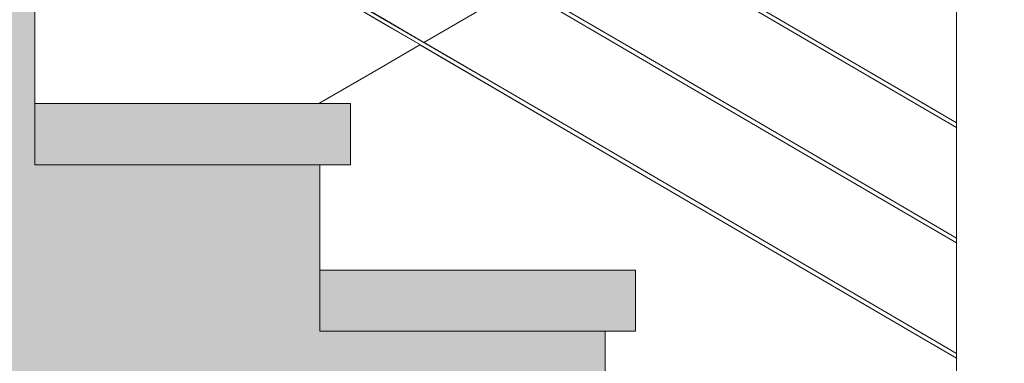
# Model space of a CAD drawing. Header units: millimetres. Extents: x -126680 to -83680, y 18016 to 39016.
# Tile 43 of 121: x -110314 to -109347, y 27094 to 27431. Entities that reach past the tile are written whole.
import ezdxf

# ---------------------------------------------------------------- set-up
doc = ezdxf.new("R2010")
doc.units = ezdxf.units.MM
doc.header["$MEASUREMENT"] = 0
doc.linetypes.add('Wipeout_Contour', pattern=[1000, 0, -1000])
doc.layers.add('Nowe_Konstrukcja - Schody', color=7, linetype='Continuous')
doc.layers.add('Nowe_Konstrukcja - Ściany zew', color=7, linetype='Continuous')
for name, color, linetype, lineweight, true_color in [('Nowe_Konstrukcja - Schody_Nr_pióra__101', 250, 'Continuous', 13, 0x333333), ('Nowe_Konstrukcja - Schody_Nr_pióra__116', 7, 'Continuous', 13, 0xcccccc), ('Nowe_Konstrukcja - Stropy_Nr_pióra__23', 7, 'Continuous', 13, 0x858585)]:
    doc.layers.add(name, color=color, linetype=linetype, lineweight=lineweight, true_color=true_color)
doc.layers.add('Nowe_Konstrukcja - Schody_Nr_pióra__3', color=7, linetype='Continuous', lineweight=13)
doc.layers.add('Nowe_Konstrukcja - Stropy_Nr_pióra__21', color=7, linetype='Continuous', lineweight=20)

msp = doc.modelspace()

# ---------------------------------------------------------------- wipeouts: each hides what was drawn before it
at = {"color": 254, "linetype": 'Wipeout_Contour', "lineweight": 0, "ltscale": 454489.358115}
msp.add_wipeout([(-110238.98, 27452.28), (-110298.98, 27452.28), (-110298.98, 27348.64), (-110238.98, 27348.64)], dxfattribs=at).dxf.layer = 'Nowe_Konstrukcja - Schody'
at = {"color": 254, "linetype": 'Wipeout_Contour', "lineweight": 0, "ltscale": 4052792.909742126}
msp.add_wipeout([(-109958.98, 27384.27), (-110019.95, 27348.64), (-109988.98, 27348.64), (-109988.98, 27288.64), (-110018.98, 27288.64), (-110018.98, 27185.01), (-109708.98, 27185.01), (-109708.98, 27125.01), (-109738.98, 27125.01), (-109738.98, 27021.37), (-109428.98, 27021.37), (-109428.98, 26961.37), (-109458.98, 26961.37), (-109458.98, 26857.73), (-109148.98, 26857.73), (-109148.98, 26797.73), (-109178.98, 26797.73), (-109178.98, 26694.1), (-108868.98, 26694.1), (-108868.98, 26634.1), (-108898.98, 26634.1), (-108898.98, 26530.46), (-108588.98, 26530.46), (-108588.98, 26470.46), (-108618.98, 26470.46), (-108618.98, 26366.83), (-108443.98, 26366.83), (-108443.98, 26543.41), (-108869.99, 26792.37), (-109149.99, 26956.01), (-109343.98, 27069.38), (-109343.98, 26857.74), (-109393.98, 26857.74), (-109393.98, 27098.6), (-109709.99, 27283.28), (-109920.89, 27406.53)], dxfattribs=at).dxf.layer = 'Nowe_Konstrukcja - Ściany zew'

# ---------------------------------------------------------------- next in the draw order: linework, layer by layer
at = {"layer": 'Nowe_Konstrukcja - Schody_Nr_pióra__3', "color": 7, "linetype": 'Continuous', "lineweight": 13}
for p, q in [((-110298.98, 27348.64), (-110298.98, 27452.28)), ((-110018.98, 27185.01), (-110018.98, 27288.64))]:
    msp.add_line(p, q, dxfattribs=at)

# ---------------------------------------------------------------- next in the draw order: wipeouts: each hides what was drawn before it
at = {"color": 254, "linetype": 'Wipeout_Contour', "lineweight": 0, "ltscale": 567933.197869}
msp.add_wipeout([(-110238.98, 27348.64), (-110184.82, 27348.64), (-110184.82, 27560.78), (-110238.98, 27592.43), (-110238.98, 27452.28)], dxfattribs=at).dxf.layer = 'Nowe_Konstrukcja - Schody'
at = {"color": 254, "linetype": 'Wipeout_Contour', "lineweight": 0, "ltscale": 678048.219718}
msp.add_wipeout([(-109916.92, 27408.85), (-109708.98, 27287.33), (-109393.98, 27103.24), (-109393.98, 27211.94), (-109709.99, 27396.62), (-109823.92, 27463.2)], dxfattribs=at).dxf.layer = 'Nowe_Konstrukcja - Ściany zew'

# ---------------------------------------------------------------- next in the draw order: linework, layer by layer
at = {"layer": 'Nowe_Konstrukcja - Schody_Nr_pióra__3', "color": 7, "linetype": 'Continuous', "lineweight": 13}
msp.add_line((-109738.98, 27021.37), (-109738.98, 27125.01), dxfattribs=at)

# ---------------------------------------------------------------- next in the draw order: wipeouts: each hides what was drawn before it
at = {"color": 254, "linetype": 'Wipeout_Contour', "lineweight": 0, "ltscale": 451811.908886}
msp.add_wipeout([(-109726.96, 27519.87), (-109819.96, 27465.52), (-109393.98, 27216.57), (-109393.98, 27325.27)], dxfattribs=at).dxf.layer = 'Nowe_Konstrukcja - Ściany zew'

# ---------------------------------------------------------------- next in the draw order: wipeouts: each hides what was drawn before it
at = {"color": 254, "linetype": 'Wipeout_Contour', "lineweight": 0, "ltscale": 564791.781596}
msp.add_wipeout([(-109722.99, 27522.18), (-109393.98, 27329.9), (-109393.98, 27438.6), (-109629.99, 27576.53), (-109678.98, 27547.9)], dxfattribs=at).dxf.layer = 'Nowe_Konstrukcja - Ściany zew'

# ---------------------------------------------------------------- next in the draw order: wipeouts: each hides what was drawn before it
at = {"color": 254, "linetype": 'Wipeout_Contour', "lineweight": 0, "ltscale": 450973.181197}
msp.add_wipeout([(-109393.98, 26857.74), (-109343.98, 26857.74), (-109343.98, 27886.31), (-109393.98, 27886.31)], dxfattribs=at).dxf.layer = 'Nowe_Konstrukcja - Schody'

# ---------------------------------------------------------------- next in the draw order: wipeouts: each hides what was drawn before it
at = {"color": 254, "linetype": 'Wipeout_Contour', "lineweight": 0, "ltscale": 450881.58304}
msp.add_wipeout([(-109429.99, 27119.65), (-109393.98, 27098.6), (-109393.98, 27099.28), (-109429.69, 27120.15)], dxfattribs=at).dxf.layer = 'Nowe_Konstrukcja - Schody'

# ---------------------------------------------------------------- next in the draw order: wipeouts: each hides what was drawn before it
at = {"color": 254, "linetype": 'Wipeout_Contour', "lineweight": 0, "ltscale": 450881.580489}
msp.add_wipeout([(-109428.98, 27121.37), (-109393.98, 27100.92), (-109393.98, 27102.56), (-109428.27, 27122.59)], dxfattribs=at).dxf.layer = 'Nowe_Konstrukcja - Schody'

# ---------------------------------------------------------------- next in the draw order: wipeouts: each hides what was drawn before it
at = {"color": 254, "linetype": 'Wipeout_Contour', "lineweight": 0, "ltscale": 450881.559415}
msp.add_wipeout([(-109428.27, 27122.59), (-109393.98, 27102.56), (-109393.98, 27103.24), (-109427.97, 27123.1)], dxfattribs=at).dxf.layer = 'Nowe_Konstrukcja - Schody'

# ---------------------------------------------------------------- next in the draw order: wipeouts: each hides what was drawn before it
at = {"color": 254, "linetype": 'Wipeout_Contour', "lineweight": 0, "ltscale": 451583.627783}
msp.add_wipeout([(-109709.69, 27283.79), (-109709.99, 27283.28), (-109429.99, 27119.65), (-109429.69, 27120.15)], dxfattribs=at).dxf.layer = 'Nowe_Konstrukcja - Schody'

# ---------------------------------------------------------------- next in the draw order: wipeouts: each hides what was drawn before it
at = {"color": 254, "linetype": 'Wipeout_Contour', "lineweight": 0, "ltscale": 451580.907759}
msp.add_wipeout([(-109428.98, 27121.37), (-109428.27, 27122.59), (-109708.27, 27286.23), (-109708.98, 27285.01)], dxfattribs=at).dxf.layer = 'Nowe_Konstrukcja - Schody'

# ---------------------------------------------------------------- next in the draw order: wipeouts: each hides what was drawn before it
at = {"color": 254, "linetype": 'Wipeout_Contour', "lineweight": 0, "ltscale": 451579.781129}
msp.add_wipeout([(-109428.27, 27122.59), (-109427.97, 27123.1), (-109707.97, 27286.74), (-109708.27, 27286.23)], dxfattribs=at).dxf.layer = 'Nowe_Konstrukcja - Schody'

# ---------------------------------------------------------------- next in the draw order: hatches: boundary and pattern name
at = {"layer": 'Nowe_Konstrukcja - Schody_Nr_pióra__116', "linetype": 'Continuous', "lineweight": 13, "true_color": 0xcccccc}
msp.add_hatch(color=254, dxfattribs=at).paths.add_polyline_path([(-110018.98, 27125.01), (-109708.98, 27125.01), (-109708.98, 27185.01), (-110018.98, 27185.01)])

# ---------------------------------------------------------------- next in the draw order: linework, layer by layer
at = {"layer": 'Nowe_Konstrukcja - Schody_Nr_pióra__101', "color": 250, "linetype": 'Continuous', "lineweight": 13, "true_color": 0x333333}
for p, q in [((-109393.98, 27098.6), (-109429.99, 27119.65)), ((-109393.98, 27103.24), (-109427.97, 27123.1))]:
    msp.add_line(p, q, dxfattribs=at)
at = {"layer": 'Nowe_Konstrukcja - Schody_Nr_pióra__3', "color": 7, "linetype": 'Continuous', "lineweight": 13}
for p, q in [((-110018.98, 27185.01), (-109708.98, 27185.01)), ((-109708.98, 27125.01), (-109708.98, 27185.01)), ((-109738.98, 27125.01), (-109708.98, 27125.01))]:
    msp.add_line(p, q, dxfattribs=at)

# ---------------------------------------------------------------- next in the draw order: wipeouts: each hides what was drawn before it
at = {"color": 254, "linetype": 'Wipeout_Contour', "lineweight": 0, "ltscale": 452828.487966}
msp.add_wipeout([(-109709.99, 27283.28), (-109709.69, 27283.79), (-109989.69, 27447.43), (-109989.99, 27446.92)], dxfattribs=at).dxf.layer = 'Nowe_Konstrukcja - Schody'
at = {"color": 254, "linetype": 'Wipeout_Contour', "lineweight": 0, "ltscale": 450990.82504}
msp.add_wipeout([(-109429.99, 27232.98), (-109393.98, 27211.94), (-109393.98, 27212.61), (-109429.69, 27233.49)], dxfattribs=at).dxf.layer = 'Nowe_Konstrukcja - Schody'

# ---------------------------------------------------------------- next in the draw order: wipeouts: each hides what was drawn before it
at = {"color": 254, "linetype": 'Wipeout_Contour', "lineweight": 0, "ltscale": 452825.775427}
msp.add_wipeout([(-109988.27, 27449.87), (-109988.98, 27448.65), (-109708.98, 27285.01), (-109708.27, 27286.23)], dxfattribs=at).dxf.layer = 'Nowe_Konstrukcja - Schody'
at = {"color": 254, "linetype": 'Wipeout_Contour', "lineweight": 0, "ltscale": 450990.832321}
msp.add_wipeout([(-109428.98, 27234.71), (-109393.98, 27214.25), (-109393.98, 27215.89), (-109428.27, 27235.93)], dxfattribs=at).dxf.layer = 'Nowe_Konstrukcja - Schody'

# ---------------------------------------------------------------- next in the draw order: wipeouts: each hides what was drawn before it
at = {"color": 254, "linetype": 'Wipeout_Contour', "lineweight": 0, "ltscale": 452824.651904}
msp.add_wipeout([(-109987.97, 27450.37), (-109988.27, 27449.87), (-109708.27, 27286.23), (-109707.97, 27286.74)], dxfattribs=at).dxf.layer = 'Nowe_Konstrukcja - Schody'
at = {"color": 254, "linetype": 'Wipeout_Contour', "lineweight": 0, "ltscale": 450990.815305}
msp.add_wipeout([(-109428.27, 27235.93), (-109393.98, 27215.89), (-109393.98, 27216.57), (-109427.97, 27236.43)], dxfattribs=at).dxf.layer = 'Nowe_Konstrukcja - Schody'

# ---------------------------------------------------------------- next in the draw order: linework, layer by layer
at = {"layer": 'Nowe_Konstrukcja - Schody_Nr_pióra__3', "color": 7, "linetype": 'Continuous', "lineweight": 13}
msp.add_line((-110018.98, 27288.64), (-109988.98, 27288.64), dxfattribs=at)

# ---------------------------------------------------------------- next in the draw order: wipeouts: each hides what was drawn before it
at = {"color": 254, "linetype": 'Wipeout_Contour', "lineweight": 0, "ltscale": 451693.070275}
msp.add_wipeout([(-109709.69, 27397.12), (-109709.99, 27396.62), (-109429.99, 27232.98), (-109429.69, 27233.49)], dxfattribs=at).dxf.layer = 'Nowe_Konstrukcja - Schody'

# ---------------------------------------------------------------- next in the draw order: wipeouts: each hides what was drawn before it
at = {"color": 254, "linetype": 'Wipeout_Contour', "lineweight": 0, "ltscale": 451690.359278}
msp.add_wipeout([(-109428.98, 27234.71), (-109428.27, 27235.93), (-109708.27, 27399.56), (-109708.98, 27398.34)], dxfattribs=at).dxf.layer = 'Nowe_Konstrukcja - Schody'

# ---------------------------------------------------------------- next in the draw order: wipeouts: each hides what was drawn before it
at = {"color": 254, "linetype": 'Wipeout_Contour', "lineweight": 0, "ltscale": 451689.236387}
msp.add_wipeout([(-109428.27, 27235.93), (-109427.97, 27236.43), (-109707.97, 27400.07), (-109708.27, 27399.56)], dxfattribs=at).dxf.layer = 'Nowe_Konstrukcja - Schody'

# ---------------------------------------------------------------- next in the draw order: linework, layer by layer
at = {"layer": 'Nowe_Konstrukcja - Schody_Nr_pióra__101', "color": 250, "linetype": 'Continuous', "lineweight": 13, "true_color": 0x333333}
for p, q in [((-109429.99, 27119.65), (-109709.99, 27283.28)), ((-109427.97, 27123.1), (-109707.97, 27286.74)), ((-109393.98, 27216.57), (-109427.97, 27236.43)), ((-109393.98, 27211.94), (-109429.99, 27232.98))]:
    msp.add_line(p, q, dxfattribs=at)

# ---------------------------------------------------------------- next in the draw order: wipeouts: each hides what was drawn before it
at = {"color": 254, "linetype": 'Wipeout_Contour', "lineweight": 0, "ltscale": 452938.284784}
msp.add_wipeout([(-109709.99, 27396.62), (-109709.69, 27397.12), (-109989.69, 27560.76), (-109989.99, 27560.25)], dxfattribs=at).dxf.layer = 'Nowe_Konstrukcja - Schody'
at = {"color": 254, "linetype": 'Wipeout_Contour', "lineweight": 0, "ltscale": 451100.496163}
msp.add_wipeout([(-109429.99, 27346.31), (-109393.98, 27325.27), (-109393.98, 27325.95), (-109429.69, 27346.82)], dxfattribs=at).dxf.layer = 'Nowe_Konstrukcja - Schody'

# ---------------------------------------------------------------- next in the draw order: wipeouts: each hides what was drawn before it
at = {"color": 254, "linetype": 'Wipeout_Contour', "lineweight": 0, "ltscale": 452935.581247}
msp.add_wipeout([(-109988.27, 27563.2), (-109988.98, 27561.98), (-109708.98, 27398.34), (-109708.27, 27399.56)], dxfattribs=at).dxf.layer = 'Nowe_Konstrukcja - Schody'
at = {"color": 254, "linetype": 'Wipeout_Contour', "lineweight": 0, "ltscale": 451100.513259}
msp.add_wipeout([(-109428.98, 27348.04), (-109393.98, 27327.59), (-109393.98, 27329.22), (-109428.27, 27349.26)], dxfattribs=at).dxf.layer = 'Nowe_Konstrukcja - Schody'

# ---------------------------------------------------------------- next in the draw order: wipeouts: each hides what was drawn before it
at = {"color": 254, "linetype": 'Wipeout_Contour', "lineweight": 0, "ltscale": 452934.461453}
msp.add_wipeout([(-109987.97, 27563.71), (-109988.27, 27563.2), (-109708.27, 27399.56), (-109707.97, 27400.07)], dxfattribs=at).dxf.layer = 'Nowe_Konstrukcja - Schody'
at = {"color": 254, "linetype": 'Wipeout_Contour', "lineweight": 0, "ltscale": 451100.5003}
msp.add_wipeout([(-109428.27, 27349.26), (-109393.98, 27329.22), (-109393.98, 27329.9), (-109427.97, 27349.77)], dxfattribs=at).dxf.layer = 'Nowe_Konstrukcja - Schody'

# ---------------------------------------------------------------- next in the draw order: linework, layer by layer
at = {"layer": 'Nowe_Konstrukcja - Schody_Nr_pióra__101', "color": 250, "linetype": 'Continuous', "lineweight": 13, "true_color": 0x333333}
msp.add_line((-109393.98, 26857.74), (-109393.98, 27886.31), dxfattribs=at)

# ---------------------------------------------------------------- next in the draw order: wipeouts: each hides what was drawn before it
at = {"color": 254, "linetype": 'Wipeout_Contour', "lineweight": 0, "ltscale": 567121.692723}
msp.add_wipeout([(-110184.82, 27348.64), (-110019.95, 27348.64), (-109958.98, 27384.27), (-109958.98, 27428.8), (-110184.82, 27560.78)], dxfattribs=at).dxf.layer = 'Nowe_Konstrukcja - Schody'
at = {"color": 254, "linetype": 'Wipeout_Contour', "lineweight": 0, "ltscale": 451802.941127}
msp.add_wipeout([(-109709.69, 27510.46), (-109709.99, 27509.95), (-109429.99, 27346.31), (-109429.69, 27346.82)], dxfattribs=at).dxf.layer = 'Nowe_Konstrukcja - Schody'

# ---------------------------------------------------------------- next in the draw order: hatches: boundary and pattern name
at = {"layer": 'Nowe_Konstrukcja - Schody_Nr_pióra__116', "linetype": 'Continuous', "lineweight": 13, "true_color": 0xcccccc}
msp.add_hatch(color=254, dxfattribs=at).paths.add_polyline_path([(-110298.98, 27288.64), (-109988.98, 27288.64), (-109988.98, 27348.64), (-110298.98, 27348.64)])

# ---------------------------------------------------------------- next in the draw order: linework, layer by layer
at = {"layer": 'Nowe_Konstrukcja - Schody_Nr_pióra__3', "color": 7, "linetype": 'Continuous', "lineweight": 13}
for p in [(-110298.98, 27348.64), (-109988.98, 27288.64)]:
    msp.add_line(p, (-109988.98, 27348.64), dxfattribs=at)

# ---------------------------------------------------------------- next in the draw order: wipeouts: each hides what was drawn before it
at = {"color": 254, "linetype": 'Wipeout_Contour', "lineweight": 0, "ltscale": 451800.239155}
msp.add_wipeout([(-109428.98, 27348.04), (-109428.27, 27349.26), (-109708.27, 27512.9), (-109708.98, 27511.68)], dxfattribs=at).dxf.layer = 'Nowe_Konstrukcja - Schody'
at = {"color": 254, "linetype": 'Wipeout_Contour', "lineweight": 0, "ltscale": 339931.466514}
msp.add_wipeout([(-109920.89, 27406.53), (-109958.98, 27428.8), (-109958.98, 27384.27)], dxfattribs=at).dxf.layer = 'Nowe_Konstrukcja - Schody'

# ---------------------------------------------------------------- next in the draw order: linework, layer by layer
at = {"layer": 'Nowe_Konstrukcja - Schody_Nr_pióra__3', "color": 7, "linetype": 'Continuous', "lineweight": 13}
msp.add_line((-110019.95, 27348.64), (-109958.98, 27384.27), dxfattribs=at)

# ---------------------------------------------------------------- next in the draw order: wipeouts: each hides what was drawn before it
at = {"color": 254, "linetype": 'Wipeout_Contour', "lineweight": 0, "ltscale": 453172.93078}
msp.add_wipeout([(-109958.98, 27433.43), (-109916.92, 27408.85), (-109823.92, 27463.2), (-109958.98, 27542.13)], dxfattribs=at).dxf.layer = 'Nowe_Konstrukcja - Schody'
at = {"color": 254, "linetype": 'Wipeout_Contour', "lineweight": 0, "ltscale": 451799.120002}
msp.add_wipeout([(-109428.27, 27349.26), (-109427.97, 27349.77), (-109707.97, 27513.4), (-109708.27, 27512.9)], dxfattribs=at).dxf.layer = 'Nowe_Konstrukcja - Schody'

# ---------------------------------------------------------------- next in the draw order: hatches: boundary and pattern name
at = {"layer": 'Nowe_Konstrukcja - Stropy_Nr_pióra__23', "linetype": 'Continuous', "lineweight": 13, "true_color": 0x858585}
h = msp.add_hatch(dxfattribs=at)
h.set_pattern_fill('Beton_zbrojony_0002', color=252, style=0, pattern_type=2)
h.set_pattern_definition([(45, (0, 0), (-91.92388, 91.92388), []), (45, (-45.96, 45.96), (-91.92388, 91.92388), [97.5, -32.5])])
h.paths.add_polyline_path([(-112149.96, 27452.13), (-112149.35, 27252.28), (-111909.51, 27252.28), (-111889.51, 27252.28), (-111868.98, 27252.28), (-110633.14, 27252.28), (-108119.61, 25783.34), (-108058.98, 25747.9), (-108001.04, 25714.04), (-108000.46, 25713.71), (-107999.08, 25712.9), (-107997.7, 25712.09), (-107997.12, 25711.75), (-107932.92, 25674.24), (-107778.98, 25584.27), (-107652.92, 25510.6), (-107498.98, 25420.63), (-107492.55, 25416.87), (-107484.69, 25412.28), (-107477.62, 25412.28), (-107470.03, 25412.28), (-107470.03, 25392.28), (-96960.23, 25392.28), (-96960.23, 25592.28), (-107470.03, 25592.28), (-107470.03, 25642.28), (-107470.03, 25692.28), (-107470.03, 25712.28), (-107498.98, 25712.28), (-107498.98, 25815.92), (-107603.93, 25815.92), (-107778.98, 25815.92), (-107778.98, 25979.55), (-108058.98, 25979.55), (-108058.98, 26039.55), (-108058.98, 26143.19), (-108338.98, 26143.19), (-108338.98, 26306.83), (-108618.98, 26306.83), (-108618.98, 26366.83), (-108618.98, 26470.46), (-108898.98, 26470.46), (-108898.98, 26530.46), (-108898.98, 26634.1), (-109178.98, 26634.1), (-109178.98, 26694.1), (-109178.98, 26797.73), (-109458.98, 26797.73), (-109458.98, 26857.73), (-109458.98, 26961.37), (-109738.98, 26961.37), (-109738.98, 27021.37), (-109738.98, 27125.01), (-110018.98, 27125.01), (-110018.98, 27185.01), (-110018.98, 27288.64), (-110298.98, 27288.64), (-110298.98, 27348.64), (-110298.98, 27452.28), (-110381.44, 27452.28), (-111889.51, 27452.28), (-111909.14, 27452.28)])

# ---------------------------------------------------------------- next in the draw order: linework, layer by layer
at = {"layer": 'Nowe_Konstrukcja - Schody_Nr_pióra__101', "color": 250, "linetype": 'Continuous', "lineweight": 13, "true_color": 0x333333}
for p, q in [((-109707.97, 27400.07), (-109987.97, 27563.71)), ((-109709.99, 27396.62), (-109989.99, 27560.25)), ((-109429.99, 27346.31), (-109709.99, 27509.95)), ((-109427.97, 27349.77), (-109707.97, 27513.4)), ((-109707.97, 27286.74), (-109987.97, 27450.37)), ((-109709.99, 27283.28), (-109989.99, 27446.92)), ((-109427.97, 27236.43), (-109707.97, 27400.07)), ((-109429.99, 27232.98), (-109709.99, 27396.62)), ((-109393.98, 27325.27), (-109429.99, 27346.31)), ((-109393.98, 27329.9), (-109427.97, 27349.77))]:
    msp.add_line(p, q, dxfattribs=at)
at = {"layer": 'Nowe_Konstrukcja - Schody_Nr_pióra__3', "color": 7, "linetype": 'Continuous', "lineweight": 13}
for p, q in [((-109916.92, 27408.85), (-109823.92, 27463.2)), ((-109958.98, 27384.27), (-109920.89, 27406.53))]:
    msp.add_line(p, q, dxfattribs=at)
at = {"layer": 'Nowe_Konstrukcja - Stropy_Nr_pióra__21', "color": 7, "linetype": 'Continuous', "lineweight": 20, "flags": 128}
msp.add_lwpolyline([(-109178.98, 26797.73), (-109458.98, 26797.73), (-109458.98, 26857.73), (-109458.98, 26961.37), (-109738.98, 26961.37), (-109738.98, 27021.37), (-109738.98, 27125.01), (-110018.98, 27125.01), (-110018.98, 27185.01), (-110018.98, 27288.64), (-110298.98, 27288.64), (-110298.98, 27348.64), (-110298.98, 27452.28), (-110381.44, 27452.28), (-111889.51, 27452.28)], dxfattribs=at)

doc.saveas('drawing.dxf')
